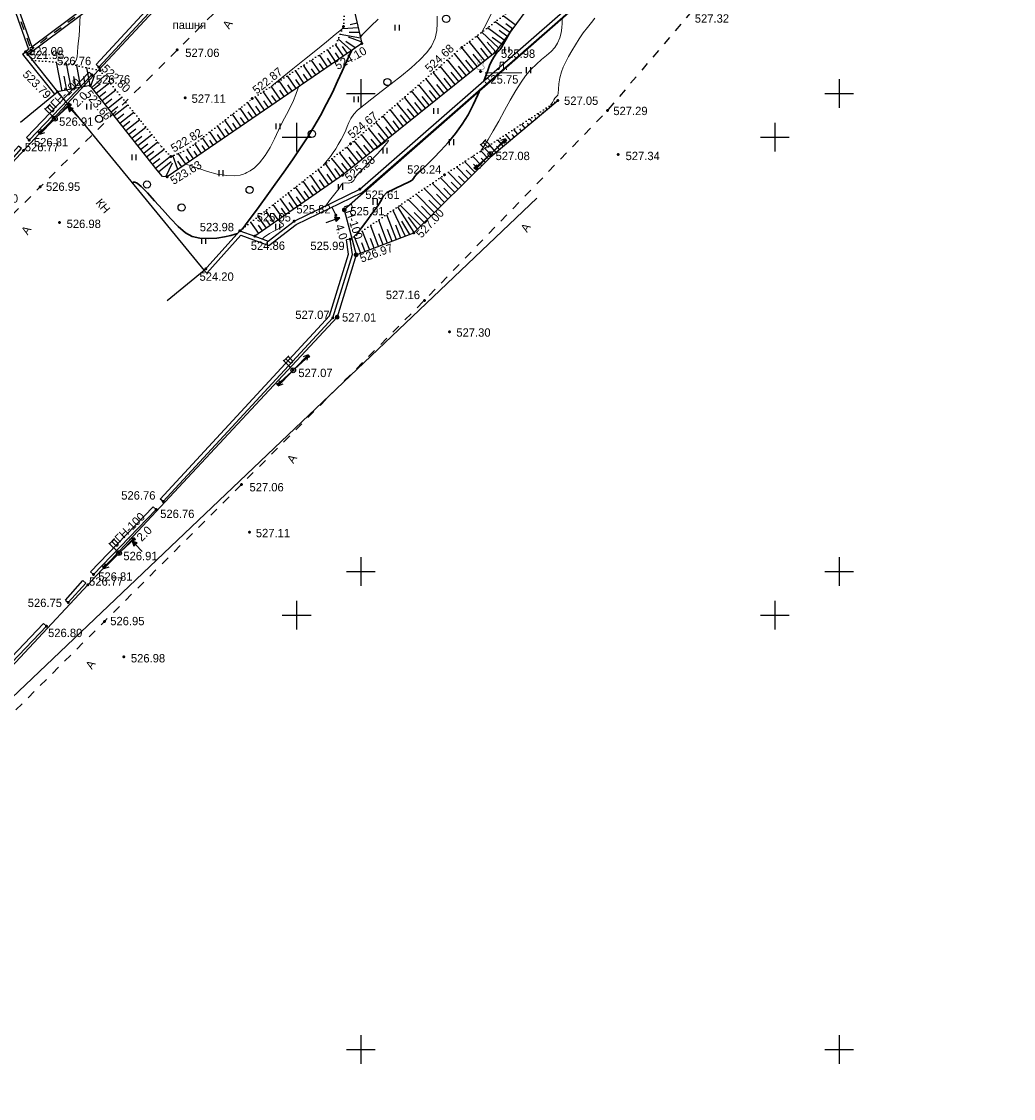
# Model space of a CAD drawing. Header units: millimetres. Extents: x 767170 to 66149698, y -983507 to 2493658.
# Tile 116 of 256: x 2038318 to 2142030, y -760279 to -647647. Entities that reach past the tile are written whole.
import ezdxf

# ---------------------------------------------------------------- set-up
doc = ezdxf.new("R2010")
doc.units = ezdxf.units.MM
for name, pattern in [('Д_ТРОТ_ТРУБА', [3, 1.5, -1.5]), ('ДОРОГИ_СТРОЯЩ', [9, 8, -1]), ('Контура низ откосов  Штриховая 0.1-0.5 - - - - - - -', [0.6, 0.1, -0.5])]:
    doc.linetypes.add(name, pattern=pattern)
for name, color, linetype in [('(001) Сетка', 92, 'Continuous'), ('(003) Пункты', 7, 'Continuous'), ('(004) Точки рельефа', 7, 'Continuous'), ('(004a) Точки рельефа (отк.)', 7, 'Continuous'), ('(007) Здания', 7, 'Continuous'), ('(011) Колодцы', 7, 'Continuous'), ('(013) Газ', 30, 'ИК_Газопровод -------г--------'), ('(022) Возд. Линии', 7, 'Continuous'), ('(025) Дорога', 7, 'Continuous'), ('(028) Гидротехн.', 7, 'Continuous'), ('(031) Горизонтали', 42, 'Continuous'), ('(035) Откосы', 7, 'Continuous'), ('(036) Растительность', 7, 'Continuous'), ('(038) Деревья', 7, 'Continuous'), ('(039) Земля', 7, 'Continuous'), ('(040) Ограда', 7, 'Continuous')]:
    doc.layers.add(name, color=color, linetype=linetype)
doc.layers.add('(032) Горизонтали утолщенные', color=32, linetype='Continuous', lineweight=30)
doc.styles.add('BM-431', font='txt')
doc.styles.add('D-431', font='txt')
doc.styles.add('P-131', font='txt')
doc.styles.get("Standard").update_dxf_attribs({"font": 'isocpeui.ttf'})
doc.linetypes.add('GAZ_VOZDUSH', pattern='A,1,-2,["~",Standard,S=3,R=0,X=-1.5,Y=-1.5],-1,10', length=14)
doc.linetypes.add('ИК_Газопровод -------г--------', pattern='A,9,-0.6,["Г",Standard,S=1.2,R=0,X=0,Y=-0.6],-1.2', length=10.8)
doc.linetypes.add('ОГРАДА_БЕТ', pattern='A,4,["|",Standard,S=0.8,R=0,X=0,Y=-0.8],4', length=8)

# ---------------------------------------------------------------- blocks, each defined once
blk = doc.blocks.new('d')
at = {"layer": '(038) Деревья'}
blk.add_ellipse((0, 0), major_axis=(0.265, 0.265), ratio=1, start_param=5.497787, end_param=11.780972, dxfattribs=at)
blk = doc.blocks.new('I04010')
for p, q in [((-0.412273, 0.007146), (-0.412273, 1.207146)), ((0.387727, 1.207146), (0.387727, 0.007146))]:
    blk.add_line(p, q)
blk = doc.blocks.new('Setka')
at = {"layer": '(001) Сетка'}
for p, q in [((0, 1.5), (0, -1.5)), ((-1.5, 0), (1.5, 0))]:
    blk.add_line(p, q, dxfattribs=at)
blk = doc.blocks.new('karagach-flat-39')
at = {"layer": '(038) Деревья', "const_width": 0.0375}
for points in [[(-0.21, 1.01, 0.181567), (-0.12, 1.16, 0.303004)], [(0, 1.31, 0.246034), (-0.12, 1.16, 0.489079)], [(0, 1.31, -0.246034), (0.12, 1.16, -0.489079)], [(0.21, 1.01, -0.181567), (0.12, 1.16, -0.303004)], [(-0.31, 0.56, 0.626949), (-0.22, 0.21, 0.702465)], [(-0.31, 0.56, 0.383603), (-0.26, 0.75, 0.352912)], [(-0.21, 1.01, 0.430853), (-0.26, 0.75, 0.548276)], [(0.21, 1.01, -0.430853), (0.26, 0.75, -0.548276)], [(0.31, 0.56, -0.626949), (0.22, 0.21, -0.702465)], [(0.31, 0.56, -0.383603), (0.26, 0.75, -0.352912)]]:
    blk.add_lwpolyline(points, format="xyb", dxfattribs=at)
for points in [[(0, 0.21), (-0.22, 0.21)], [(0, 0), (0, 0.21)], [(0, 0.21), (0.22, 0.21)], [(0, 0), (0.28, 0)]]:
    blk.add_lwpolyline(points, dxfattribs=at)
at = {"layer": '(038) Деревья'}
blk.add_lwpolyline([(0, 0), (0, 0.21)], dxfattribs=at)
blk = doc.blocks.new('s3-flat-12')
at = {"layer": '(022) Возд. Линии'}
h = blk.add_hatch(dxfattribs=at)
h.set_pattern_fill('ACET-2D-ANSI31', color=256, scale=0.01, angle=42.107, style=0)
h.set_pattern_definition([(87.10704536, (-32363.724473, -79693.817726), (-0.031709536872, 0.001602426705), [])])
edge = h.paths.add_edge_path()
edge.add_arc((1.41, 1.27), 0.1, 0, 360)
blk.add_lwpolyline([(0, 0), (1.48, 1.34)], dxfattribs=at)
blk.add_circle((1.41, 1.27), 0.1, dxfattribs=at)
blk = doc.blocks.new('s4-flat-12')
at = {"layer": '(022) Возд. Линии'}
h = blk.add_hatch(dxfattribs=at)
h.set_pattern_fill('ACET-2D-ANSI31', color=256, scale=0.01, angle=222.107, style=0)
h.set_pattern_definition([(267.10704536, (-32363.354527, -79693.48337), (0.031709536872, -0.001602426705), [])])
edge = h.paths.add_edge_path()
edge.add_arc((-1.41, -1.27), 0.1, 0, 360)
blk.add_lwpolyline([(0, 0), (-1.48, -1.34)], dxfattribs=at)
blk.add_circle((-1.41, -1.27), 0.1, dxfattribs=at)
blk = doc.blocks.new('prov-s-flat-9')
at = {"layer": '(022) Возд. Линии'}
for name, p in [('s3-flat-12', (0.18, 0.17)), ('s4-flat-12', (-0.19, -0.17))]:
    blk.add_blockref(name, p, dxfattribs=at)
blk = doc.blocks.new('S2-flat-9')
at = {"layer": '(022) Возд. Линии'}
for p, q in [((0, 0), (1.4, 1.43)), ((1.4, 1.43), (0.87, 1.25)), ((1.4, 1.43), (1.23, 0.9))]:
    blk.add_line(p, q, dxfattribs=at)
blk = doc.blocks.new('S1-flat-9')
at = {"layer": '(022) Возд. Линии'}
for p, q in [((0, 0), (-1.4, -1.43)), ((-1.4, -1.43), (-1.23, -0.9)), ((-1.4, -1.43), (-0.87, -1.25))]:
    blk.add_line(p, q, dxfattribs=at)
blk = doc.blocks.new('f-flat-8')
at = {"layer": '(022) Возд. Линии'}
for points in [[(-1, 0.98), (-0.47, 1.52)], [(-0.18, 0.18), (-1.07, 1.05)]]:
    blk.add_lwpolyline(points, dxfattribs=at)
blk.add_lwpolyline([(-0.12, 0.8), (-0.12, 0.8, 0.414214), (-0.13, 1.03), (-0.54, 1.44), (-0.77, 1.21), (-0.35, 0.8, 0.414214)], format="xyb", close=True, dxfattribs=at)
blk.add_circle((0, 0), 0.25, dxfattribs=at)
blk = doc.blocks.new('f-flat-7-flat-1')
at = {"layer": '(022) Возд. Линии'}
for points in [[(-1, 0.98), (-0.47, 1.52)], [(-0.18, 0.18), (-1.07, 1.05)]]:
    blk.add_lwpolyline(points, dxfattribs=at)
blk.add_lwpolyline([(-0.12, 0.8), (-0.12, 0.8, 0.414214), (-0.13, 1.03), (-0.54, 1.44), (-0.77, 1.21), (-0.35, 0.8, 0.414214)], format="xyb", close=True, dxfattribs=at)
blk.add_circle((0, 0), 0.25, dxfattribs=at)
blk = doc.blocks.new('S1-flat-8-flat-1')
at = {"layer": '(022) Возд. Линии'}
for p, q in [((0, 0), (-1.4, -1.43)), ((-1.4, -1.43), (-1.23, -0.9)), ((-1.4, -1.43), (-0.87, -1.25))]:
    blk.add_line(p, q, dxfattribs=at)
blk = doc.blocks.new('S2-flat-8-flat-1')
at = {"layer": '(022) Возд. Линии'}
for p, q in [((0, 0), (1.4, 1.43)), ((1.4, 1.43), (0.87, 1.25)), ((1.4, 1.43), (1.23, 0.9))]:
    blk.add_line(p, q, dxfattribs=at)
blk = doc.blocks.new('s3-flat-13-flat-1')
at = {"layer": '(022) Возд. Линии'}
h = blk.add_hatch(dxfattribs=at)
h.set_pattern_fill('ACET-2D-ACET-2D-ANSI31', color=256, scale=0.01, angle=42.107, style=0)
h.set_pattern_definition([(87.10704536, (-32343.111473, -79671.210726), (-0.031709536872, 0.001602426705), [])])
edge = h.paths.add_edge_path()
edge.add_arc((1.41, 1.27), 0.1, 0, 360)
blk.add_lwpolyline([(0, 0), (1.48, 1.34)], dxfattribs=at)
blk.add_circle((1.41, 1.27), 0.1, dxfattribs=at)
blk = doc.blocks.new('s4-flat-13-flat-1')
at = {"layer": '(022) Возд. Линии'}
h = blk.add_hatch(dxfattribs=at)
h.set_pattern_fill('ACET-2D-ACET-2D-ANSI31', color=256, scale=0.01, angle=222.107, style=0)
h.set_pattern_definition([(267.10704536, (-32342.741527, -79670.87637), (0.031709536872, -0.001602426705), [])])
edge = h.paths.add_edge_path()
edge.add_arc((-1.41, -1.27), 0.1, 0, 360)
blk.add_lwpolyline([(0, 0), (-1.48, -1.34)], dxfattribs=at)
blk.add_circle((-1.41, -1.27), 0.1, dxfattribs=at)
blk = doc.blocks.new('prov-s-flat-10-flat-1')
at = {"layer": '(022) Возд. Линии'}
for name, p in [('s3-flat-13-flat-1', (0.18, 0.17)), ('s4-flat-13-flat-1', (-0.19, -0.17))]:
    blk.add_blockref(name, p, dxfattribs=at)
blk = doc.blocks.new('s3-flat-15')
at = {"layer": '(022) Возд. Линии'}
h = blk.add_hatch(dxfattribs=at)
h.set_pattern_fill('ACET-2D-ANSI31', color=256, scale=0.01, angle=42.107, style=0)
h.set_pattern_definition([(87.10704536, (-32324.896473, -79652.092726), (-0.031709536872, 0.001602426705), [])])
edge = h.paths.add_edge_path()
edge.add_arc((1.41, 1.27), 0.1, 0, 360)
blk.add_lwpolyline([(0, 0), (1.48, 1.34)], dxfattribs=at)
blk.add_circle((1.41, 1.27), 0.1, dxfattribs=at)
blk = doc.blocks.new('s4-flat-15')
at = {"layer": '(022) Возд. Линии'}
h = blk.add_hatch(dxfattribs=at)
h.set_pattern_fill('ACET-2D-ANSI31', color=256, scale=0.01, angle=222.107, style=0)
h.set_pattern_definition([(267.10704536, (-32324.526527, -79651.75837), (0.031709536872, -0.001602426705), [])])
edge = h.paths.add_edge_path()
edge.add_arc((-1.41, -1.27), 0.1, 0, 360)
blk.add_lwpolyline([(0, 0), (-1.48, -1.34)], dxfattribs=at)
blk.add_circle((-1.41, -1.27), 0.1, dxfattribs=at)
blk = doc.blocks.new('prov-s-flat-11')
at = {"layer": '(022) Возд. Линии'}
for name, p in [('s3-flat-15', (0.18, 0.17)), ('s4-flat-15', (-0.19, -0.17))]:
    blk.add_blockref(name, p, dxfattribs=at)
blk = doc.blocks.new('S2-flat-10')
at = {"layer": '(022) Возд. Линии'}
for p, q in [((0, 0), (1.4, 1.43)), ((1.4, 1.43), (0.87, 1.25)), ((1.4, 1.43), (1.23, 0.9))]:
    blk.add_line(p, q, dxfattribs=at)
blk = doc.blocks.new('S1-flat-10')
at = {"layer": '(022) Возд. Линии'}
for p, q in [((0, 0), (-1.4, -1.43)), ((-1.4, -1.43), (-1.23, -0.9)), ((-1.4, -1.43), (-0.87, -1.25))]:
    blk.add_line(p, q, dxfattribs=at)
blk = doc.blocks.new('f-flat-9')
at = {"layer": '(022) Возд. Линии'}
for points in [[(-1, 0.98), (-0.47, 1.52)], [(-0.18, 0.18), (-1.07, 1.05)]]:
    blk.add_lwpolyline(points, dxfattribs=at)
blk.add_lwpolyline([(-0.12, 0.8), (-0.12, 0.8, 0.414214), (-0.13, 1.03), (-0.54, 1.44), (-0.77, 1.21), (-0.35, 0.8, 0.414214)], format="xyb", close=True, dxfattribs=at)
blk.add_circle((0, 0), 0.25, dxfattribs=at)
blk = doc.blocks.new('wef-flat-5')
at = {"layer": '(025) Дорога', "linetype": 'Д_ТРОТ_ТРУБА'}
blk.add_hatch(color=0, dxfattribs=at).paths.add_polyline_path([(-490372, 2189558.48), (-490371.84, 2189558.01), (-490371.45, 2189558.4)])
at = {"layer": '(022) Возд. Линии', "color": 0}
for points in [[(-490371.45, 2189558.4), (-490372, 2189558.48)], [(-490372.87, 2189557.92), (-490371.92, 2189558.24)]]:
    blk.add_lwpolyline(points, dxfattribs=at)
at = {"layer": '(025) Дорога', "color": 0, "linetype": 'Д_ТРОТ_ТРУБА'}
blk.add_lwpolyline([(-490372, 2189558.48), (-490371.84, 2189558.01)], dxfattribs=at)
blk.add_lwpolyline([(-490372, 2189558.48), (-490371.84, 2189558.01), (-490371.45, 2189558.4), (-490372, 2189558.48)], close=True, dxfattribs=at)
blk = doc.blocks.new('wef-flat-6')
at = {"layer": '(025) Дорога', "linetype": 'Д_ТРОТ_ТРУБА'}
blk.add_hatch(color=0, dxfattribs=at).paths.add_polyline_path([(-1754815.99, -1398303.21), (-1754815.63, -1398302.86), (-1754816.16, -1398302.68)])
at = {"layer": '(022) Возд. Линии', "color": 0}
for points in [[(-1754816.16, -1398302.68), (-1754815.99, -1398303.21)], [(-1754815.11, -1398303.75), (-1754815.81, -1398303.04)]]:
    blk.add_lwpolyline(points, dxfattribs=at)
at = {"layer": '(025) Дорога', "color": 0, "linetype": 'Д_ТРОТ_ТРУБА'}
blk.add_lwpolyline([(-1754815.99, -1398303.21), (-1754815.63, -1398302.86), (-1754816.16, -1398302.68), (-1754815.99, -1398303.21)], close=True, dxfattribs=at)
blk.add_lwpolyline([(-1754815.99, -1398303.21), (-1754815.63, -1398302.86)], dxfattribs=at)
blk = doc.blocks.new('A$C05d28b1e')
at = {"layer": '(013) Газ', "linetype": 'ByBlock'}
h = blk.add_hatch(color=0, dxfattribs=at)
edge = h.paths.add_edge_path()
edge.add_arc((32593, -24350), 250, 0, 360)
h = blk.add_hatch(color=0, dxfattribs=at)
edge = h.paths.add_edge_path()
edge.add_arc((33828, -29046), 250, 0, 360)
h = blk.add_hatch(color=0, dxfattribs=at)
edge = h.paths.add_edge_path()
edge.add_arc((31852, -35564), 250, 0, 360)
at = {"layer": '(004) Точки рельефа', "color": 7, "linetype": 'ByBlock', "lineweight": -2}
for p in [(32500, -5170), (-747, -7817), (34414, -6941), (44874, -7353), (48358, -7873), (7060, -9755), (46846, -9869), (2606, -12012), (6041, -11346), (22972, -12715), (54916, -12897), (60109, -13961), (33259, -17439), (14467, -18764), (47875, -18518), (61247, -18569), (14060, -20907), (32403, -20704), (43078, -20666), (34236, -22176), (32593, -24350), (27363, -25536), (21677, -26536), (39851, -26739), (33213, -27422), (33828, -29046), (18105, -30503), (40976, -33812), (31852, -35564), (43609, -37106), (27262, -41125), (21855, -53057), (13656, -54857), (12914, -55667), (22677, -58069), (9047, -60243), (6362, -62481), (3742, -65418), (7525, -67385), (1445, -67884), (9544, -71105)]:
    blk.add_point(p, dxfattribs=at)
at = {"layer": '(004a) Точки рельефа (отк.)', "color": 7, "linetype": 'ByBlock', "lineweight": -2}
for p in [(-505, -8109), (31725, -24913), (23239, -27111), (31392, -35637), (5788, -63569)]:
    blk.add_point(p, dxfattribs=at)
at = {"layer": '(007) Здания', "ltscale": 600}
for points in [[(-1260, -15183), (2606, -12012)], [(2606, -12012), (17930, -30698), (14064, -33868)]]:
    blk.add_lwpolyline(points, dxfattribs=at)
at = {"layer": '(013) Газ', "linetype": 'GAZ_VOZDUSH', "ltscale": 600, "flags": 128}
blk.add_lwpolyline([(139039, 153682), (138885, 152734), (135454, 145357), (130316, 142546), (115842, 109039), (104824, 79051), (99727, 68744), (82201, 34139), (52809, 3628), (56082, -3749), (32593, -24350), (33828, -29046), (31852, -35564), (-6995, -77251), (-10648, -79274), (-22017, -90450), (-29954, -94459), (-74554, -132816), (-76953, -135094)], dxfattribs=at)
at = {"layer": '(022) Возд. Линии', "color": 0, "ltscale": 600, "flags": 128}
blk.add_lwpolyline([(47328, -10002), (51177, -9987)], dxfattribs=at)
at = {"layer": '(025) Дорога', "linetype": 'Д_ТРОТ_ТРУБА', "ltscale": 600, "flags": 128}
blk.add_lwpolyline([(150815, 142076), (135921, 113311), (125552, 93370), (117383, 77821), (104208, 56333), (99627, 49152), (88708, 25275), (72217, 300), (60109, -13961), (40976, -33812), (21855, -53057), (7525, -67385), (-21145, -96032), (-41237, -115998), (-56020, -131074), (-73097, -148290), (-76079, -151266)], dxfattribs=at)
at = {"layer": '(028) Гидротехн.', "color": 3, "linetype": 'Д_ТРОТ_ТРУБА', "ltscale": 600, "flags": 128}
for points in [[(-625, -7949), (13739, 2788)], [(-2940, 466), (-2421, -1206), (-215, -7467)]]:
    blk.add_lwpolyline(points, dxfattribs=at)
at = {"layer": '(028) Гидротехн.', "ltscale": 600}
for points in [[(-505, -8109), (13859, 2628)], [(-68, -7283), (13619, 2948)], [(-3131, 407), (-2611, -1269), (-404, -7534)], [(-2785, 641), (-2231, -1143), (-68, -7283)], [(-744, -7789), (-404, -7534)]]:
    blk.add_lwpolyline(points, dxfattribs=at)
at = {"layer": '(031) Горизонтали', "color": 42, "linetype": 'Continuous', "lineweight": 0, "ltscale": 600}
for points in [[(30376, -19703), (30799, -19192), (31141, -18754), (31432, -18352), (31699, -17948), (31973, -17507), (32282, -16990), (32558, -16471), (32747, -16023), (32898, -15617), (33058, -15219), (33276, -14798), (33602, -14322), (33989, -13930), (34634, -13389), (35476, -12729), (36454, -11979), (37506, -11168), (38569, -10326), (39584, -9482), (40488, -8664), (41220, -7904), (41718, -7229), (42100, -6379), (42270, -5591), (42311, -4837), (42306, -4091)], [(54171, -13386), (54365, -13108), (54493, -12854), (54604, -12658), (54719, -12545), (54823, -12464), (54915, -12343), (54954, -12124), (54986, -11712), (55038, -11167), (55132, -10550), (55295, -9925), (55496, -9406), (55751, -8862), (56052, -8295), (56392, -7707), (56762, -7098), (57155, -6469), (57579, -5844), (58023, -5260), (58444, -4736), (58801, -4291)], [(46976, -5748), (47219, -5298), (47626, -4495), (48156, -3432), (48764, -2201), (49409, -895), (50049, 393), (50639, 1571), (51139, 2546), (51505, 3224), (51694, 3513), (51822, 3556)], [(4183, -9155), (4211, -9135), (4291, -9067), (4422, -8923), (4560, -8689), (4660, -8341), (4706, -7848), (4734, -7289), (4820, -6660), (4883, -6147), (4914, -5467), (4939, -4664), (4975, -4013)], [(46863, -18182), (47204, -17713), (47648, -16992), (48168, -16085), (48741, -15054), (49343, -13966), (49950, -12883), (50535, -11872), (51076, -10995), (51548, -10317), (52110, -9661), (52677, -9107), (53231, -8627), (53750, -8194), (54214, -7780), (54605, -7360), (54900, -6906), (55132, -6352), (55276, -5816), (55351, -5303), (55378, -4821), (55374, -4376), (55370, -4237)], [(25063, -11348), (25146, -11279), (26088, -10514), (27211, -9608), (28423, -8634), (29630, -7662), (30740, -6763), (31659, -6010), (32295, -5471), (32430, -5341)], [(16020, -19562), (16591, -19739), (17383, -20021), (18299, -20329), (19292, -20599), (20313, -20765), (21116, -20779), (21694, -20699), (22062, -20595), (22240, -20526), (22413, -20447), (22742, -20265), (23197, -19939), (23739, -19417), (24330, -18655), (24844, -17806), (25303, -16913), (25728, -16015), (26142, -15153), (26567, -14366), (26987, -13584), (27286, -12899), (27517, -12276), (27735, -11683), (27834, -11456)], [(30673, -23918), (31061, -23382), (31594, -22675), (32016, -22129), (32215, -21870), (32317, -21684), (32447, -21547), (32673, -21531), (33007, -21551), (33354, -21468), (33585, -21261), (33727, -21004), (33923, -20699), (34196, -20405), (34714, -19870), (35369, -19196), (36054, -18481), (36659, -17827), (37015, -17415), (37170, -17204), (37208, -17123), (37204, -17102), (37176, -17089), (37074, -17118), (36834, -17269), (36426, -17582), (35935, -17961), (35668, -18078)], [(24020, -27398), (24226, -27201), (24764, -26828), (25302, -26524), (25772, -26284), (26056, -26132), (26192, -26039), (26238, -25986), (26246, -25963), (26244, -25918), (26200, -25837), (26068, -25727), (25855, -25584), (25721, -25376)]]:
    blk.add_lwpolyline(points, dxfattribs=at)
at = {"layer": '(032) Горизонтали утолщенные', "color": 32, "linetype": 'Continuous', "lineweight": 30, "ltscale": 600}
for points in [[(34259, -6267), (34414, -6090), (34803, -5701), (35388, -5127), (36130, -4399)], [(47172, -10871), (47321, -10494), (47593, -9772), (47791, -9241), (47916, -8943), (48083, -8634), (48233, -8370), (48369, -8150), (48492, -7976), (48632, -7824), (48759, -7715), (48898, -7563), (49034, -7348), (49246, -6977), (49520, -6495), (49843, -5945), (50200, -5373)], [(21706, -26547), (21753, -26508), (21800, -26469), (21865, -26408), (21947, -26324), (22083, -26145), (22444, -25663), (22993, -24926), (23689, -23983), (24494, -22883), (25369, -21673), (26274, -20402), (27172, -19119), (28022, -17872), (28786, -16708), (29424, -15678), (30100, -14489), (30745, -13267), (31349, -12055), (31901, -10896), (32391, -9833), (32808, -8908), (33144, -8164), (33384, -7648)], [(33755, -27051), (33971, -26784), (34408, -26219), (34970, -25475), (35562, -24673), (36088, -23931), (36398, -23460), (36648, -22935), (36648, -22935), (36648, -22935), (36648, -22935), (36648, -22935), (36648, -22935), (36648, -22935), (36648, -22935), (36648, -22935), (36648, -22935), (36648, -22935), (37034, -22529), (37910, -22116), (38735, -21727), (39370, -21418), (39679, -21246), (39848, -21065), (39955, -20889), (40100, -20677), (40294, -20487), (40694, -20115), (41255, -19586), (41934, -18922), (42684, -18147), (43461, -17286), (44220, -16362), (44916, -15399), (45533, -14393), (46083, -13355), (46565, -12330), (46835, -11696)], [(10477, -21609), (10489, -21501), (10524, -21459), (10574, -21433), (10698, -21432), (10942, -21547), (11363, -21888), (12014, -22551), (12767, -23392), (13583, -24321), (14422, -25249), (15243, -26084), (16009, -26738), (16679, -27120), (17508, -27312), (18390, -27357), (19261, -27298), (20061, -27175), (20728, -27028), (21200, -26899), (21415, -26827)]]:
    blk.add_lwpolyline(points, dxfattribs=at)
blk.add_lwpolyline([(-505, -8109), (-505, -8109)], close=True, dxfattribs=at)
at = {"layer": '(035) Откосы', "ltscale": 600}
for p, q in [((50478, -4995), (49197, -4052)), ((34038, -5305), (32394, -5428)), ((33926, -4818), (33214, -4982)), ((49301, -6593), (47554, -5306)), ((49890, -5794), (48376, -4679)), ((49595, -6194), (48780, -5593)), ((50184, -5395), (49485, -4880)), ((33325, -7688), (31967, -6467)), ((34288, -6394), (32162, -5992)), ((33737, -7405), (32767, -6739)), ((34374, -6766), (33037, -6286)), ((34150, -5792), (33098, -5798)), ((47277, -8743), (45670, -6745)), ((48050, -8121), (46459, -6142)), ((48712, -7392), (46967, -5755)), ((49007, -6993), (48075, -6306)), ((31677, -8819), (30826, -7580)), ((32501, -8254), (31663, -7033)), ((32913, -7971), (32424, -7258)), ((46503, -9364), (44881, -7347)), ((47663, -8432), (46864, -7438)), ((48418, -7792), (47526, -6806)), ((3097, -11917), (2509, -8887)), ((30028, -9950), (29153, -8674)), ((30853, -9385), (29990, -8127)), ((31265, -9102), (30836, -8478)), ((32089, -8536), (31667, -7921)), ((44957, -10608), (43381, -8649)), ((45730, -9986), (44131, -7998)), ((46117, -9675), (45311, -8674)), ((46890, -9054), (46083, -8050)), ((4078, -11727), (3554, -9024)), ((5059, -11536), (4615, -9245)), ((6041, -11346), (5676, -9466)), ((28380, -11081), (27479, -9768)), ((29204, -10516), (28316, -9221)), ((29616, -10233), (29175, -9590)), ((30441, -9667), (30006, -9034)), ((43410, -11852), (41881, -9952)), ((44183, -11230), (42631, -9300)), ((44570, -10919), (43788, -9947)), ((45343, -10297), (44550, -9311)), ((3587, -11822), (3307, -10374)), ((4569, -11631), (4327, -10383)), ((5550, -11441), (5348, -10399)), ((6351, -11738), (7056, -11180)), ((6661, -12130), (8074, -11012)), ((26731, -12212), (25805, -10863)), ((27556, -11647), (26642, -10315)), ((27144, -11930), (26684, -11259)), ((27968, -11364), (27514, -10703)), ((28792, -10799), (28345, -10147)), ((41863, -13096), (40382, -11254)), ((42637, -12474), (41132, -10603)), ((43023, -12163), (42265, -11220)), ((43797, -11541), (43027, -10584)), ((6971, -12522), (7679, -11961)), ((7281, -12914), (8702, -11790)), ((25083, -13343), (24132, -11957)), ((25907, -12778), (24968, -11410)), ((25495, -13061), (25023, -12372)), ((26319, -12495), (25853, -11816)), ((41090, -13718), (39632, -11905)), ((42250, -12785), (41503, -11857)), ((7591, -13306), (8303, -12742)), ((7901, -13698), (9330, -12568)), ((8521, -14482), (9957, -13346)), ((23435, -14475), (22488, -13094)), ((24259, -13909), (23295, -12504)), ((23847, -14192), (23364, -13489)), ((24671, -13626), (24192, -12928)), ((39543, -14962), (38132, -13207)), ((40317, -14340), (38882, -12556)), ((40703, -14029), (39980, -13130)), ((41477, -13407), (40742, -12493)), ((54115, -13494), (54154, -13540)), ((54496, -13173), (54535, -13218)), ((8211, -14090), (8927, -13523)), ((8832, -14874), (9551, -14304)), ((9142, -15265), (10585, -14124)), ((21786, -15606), (20911, -14330)), ((22610, -15040), (21699, -13712)), ((23022, -14757), (22558, -14080)), ((37997, -16206), (36633, -14510)), ((38770, -15584), (37382, -13858)), ((39157, -15273), (38457, -14403)), ((39930, -14651), (39219, -13766)), ((52817, -14275), (53011, -14504)), ((53314, -14091), (53392, -14183)), ((53656, -13724), (53773, -13861)), ((9452, -15657), (10175, -15085)), ((9762, -16049), (11213, -14902)), ((10382, -16833), (11840, -15680)), ((20138, -16737), (19334, -15565)), ((20962, -16171), (20122, -14948)), ((21374, -15888), (20945, -15264)), ((22198, -15323), (21752, -14672)), ((37223, -16828), (35883, -15161)), ((37610, -16517), (36934, -15676)), ((38383, -15895), (37695, -15039)), ((51137, -15377), (51486, -15790)), ((51712, -15285), (51867, -15469)), ((51977, -14826), (52249, -15147)), ((52513, -14688), (52630, -14826)), ((10072, -16441), (10799, -15866)), ((10692, -17225), (11423, -16647)), ((11002, -17617), (12468, -16458)), ((18489, -17868), (17757, -16801)), ((19313, -17302), (18545, -16183)), ((19726, -17020), (19333, -16447)), ((20550, -16454), (20139, -15855)), ((35676, -18071), (34383, -16463)), ((36450, -17450), (35133, -15812)), ((36836, -17139), (36172, -16312)), ((49458, -16479), (49962, -17076)), ((50111, -16479), (50343, -16755)), ((50298, -15928), (50724, -16433)), ((50911, -15882), (51105, -16112)), ((11312, -18009), (12047, -17428)), ((11622, -18401), (13096, -17236)), ((12243, -19185), (13747, -17995)), ((17665, -18433), (16969, -17418)), ((18077, -18151), (17720, -17630)), ((18901, -17585), (18526, -17039)), ((34130, -19315), (32868, -17746)), ((34903, -18693), (33633, -17114)), ((35290, -18382), (34649, -17586)), ((36063, -17761), (35410, -16949)), ((47779, -17581), (48438, -18362)), ((48509, -17673), (48819, -18041)), ((48618, -17030), (49200, -17719)), ((49310, -17076), (49581, -17398)), ((11932, -18793), (12671, -18209)), ((12553, -19577), (13321, -18969)), ((12863, -19969), (14433, -18727)), ((15192, -20130), (14674, -18674)), ((16016, -19565), (15239, -18431)), ((16429, -19282), (16067, -18755)), ((16841, -18999), (16174, -18027)), ((17253, -18716), (16914, -18222)), ((32583, -20559), (31307, -18972)), ((33356, -19937), (32087, -18359)), ((33743, -19626), (33110, -18840)), ((34516, -19004), (33887, -18222)), ((46015, -18739), (46990, -19733)), ((46865, -18181), (47702, -19034)), ((46893, -18922), (47346, -19384)), ((47674, -18294), (48058, -18685)), ((13177, -20358), (14494, -19271)), ((13934, -20897), (14648, -19442)), ((15604, -19847), (15188, -19240)), ((30966, -21709), (29852, -20115)), ((31779, -21140), (30633, -19501)), ((32186, -20856), (31605, -20025)), ((32970, -20248), (32333, -19457)), ((44315, -19854), (45567, -21130)), ((45165, -19296), (46279, -20431)), ((45332, -20178), (45923, -20780)), ((46112, -19550), (46635, -20082)), ((29339, -22846), (28288, -21343)), ((30152, -22278), (29070, -20729)), ((30559, -21993), (30010, -21208)), ((31372, -21425), (30807, -20616)), ((42623, -20977), (44144, -22526)), ((43466, -20412), (44855, -21828)), ((44551, -20806), (45211, -21479)), ((28526, -23415), (27507, -21957)), ((28932, -23131), (28415, -22390)), ((29746, -22562), (29212, -21799)), ((40952, -22122), (42720, -23923)), ((41788, -21549), (43432, -23225)), ((42997, -22069), (43788, -22876)), ((43770, -21434), (44500, -22177)), ((26899, -24552), (25943, -23185)), ((27712, -23983), (26725, -22571)), ((27306, -24268), (26820, -23573)), ((28119, -23699), (27617, -22982)), ((39281, -23266), (41297, -25320)), ((40117, -22694), (42009, -24622)), ((41450, -23340), (42364, -24272)), ((42223, -22705), (43076, -23574)), ((25272, -25689), (24380, -24413)), ((26086, -25121), (25162, -23799)), ((25679, -25405), (25225, -24756)), ((26492, -24836), (26022, -24164)), ((37674, -24367), (38949, -27084)), ((38145, -24044), (39874, -26717)), ((38446, -23838), (40585, -26018)), ((39902, -24611), (40941, -25669)), ((40676, -23975), (41653, -24971)), ((23646, -26827), (22817, -25641)), ((24459, -26258), (23598, -25027)), ((24866, -25974), (24427, -25347)), ((36168, -25398), (37087, -27798)), ((37014, -24819), (38018, -27441)), ((37960, -25896), (38484, -27263)), ((38588, -25542), (39415, -26906)), ((39259, -25118), (40229, -26368)), ((24052, -26542), (23630, -25938)), ((34476, -26557), (35225, -28511)), ((35322, -25978), (36156, -28154)), ((36183, -26832), (36621, -27976)), ((37072, -26364), (37553, -27619)), ((33630, -27136), (34294, -28868)), ((34406, -27768), (34759, -28689)), ((35295, -27300), (35690, -28333))]:
    blk.add_line(p, q, dxfattribs=at)
at = {"layer": '(035) Откосы', "linetype": 'Контура низ откосов  Штриховая 0.1-0.5 - - - - - - -', "ltscale": 600}
for points in [[(-36, -8697), (3116, -8932), (7060, -9755), (13475, -17705), (14467, -18764), (16214, -18009), (22972, -12715), (31760, -6970), (32500, -5170), (32919, -434)], [(21677, -26536), (33259, -17439), (44874, -7353), (53716, -601)], [(54916, -12897), (43078, -20666), (33213, -27422)]]:
    blk.add_lwpolyline(points, dxfattribs=at)
at = {"layer": '(035) Откосы', "ltscale": 600}
for points in [[(32919, -434), (34414, -6941), (14060, -20907), (13598, -20869), (13026, -20176), (6041, -11346), (2606, -12012)], [(53716, -601), (48358, -7873), (32403, -20704), (23239, -27111)], [(6102, -11423), (6477, -10306)], [(6190, -11534), (7509, -10311)], [(33828, -29046), (39851, -26739), (48074, -18669), (54916, -12897)]]:
    blk.add_lwpolyline(points, dxfattribs=at)
at = {"layer": '(040) Ограда', "linetype": 'ОГРАДА_БЕТ', "ltscale": 600, "flags": 128}
for points in [[(17930, -30698), (21677, -26536), (23239, -27111), (24647, -27629), (27363, -25536), (34236, -22176), (54893, -4123), (55646, -3465), (55109, 338), (55109, 338), (51535, 3837), (52095, 4409)], [(-747, -7817), (-505, -8109), (2606, -12012)], [(13362, -54586), (31037, -35432), (33051, -28987), (32818, -27483)], [(6074, -62204), (12626, -55390)], [(-23513, -90527), (-22899, -89942), (-11091, -78579), (-7580, -76723), (1156, -67607)]]:
    blk.add_lwpolyline(points, dxfattribs=at)
at = {"layer": '(040) Ограда', "ltscale": 600, "flags": 128}
for points in [[(18227, -30965), (21793, -27005), (23101, -27486), (24716, -28081), (27575, -25878), (34459, -22512), (55156, -4424), (56072, -3624), (55486, 528), (52101, 3843)], [(-1055, -8072), (-747, -7817)], [(-1055, -8072), (-815, -8361), (2293, -12261)], [(18227, -30965), (17930, -30698)], [(-23270, -90848), (-22622, -90231), (-10854, -78906), (-7336, -77046), (1445, -67884)]]:
    blk.add_lwpolyline(points, dxfattribs=at)
at = {"layer": '(040) Ограда', "ltscale": 600}
for points in [[(31306, -24053), (31725, -24913)], [(13656, -54857), (31392, -35637), (33461, -29018), (33213, -27422)], [(33213, -27422), (32818, -27483)], [(13656, -54857), (13362, -54586)], [(6362, -62481), (12914, -55667)], [(12626, -55390), (12914, -55667)], [(6074, -62204), (6362, -62481)], [(3444, -65152), (5269, -63106)], [(3742, -65418), (5567, -63372)], [(5567, -63372), (5269, -63106)], [(3444, -65152), (3742, -65418)], [(1156, -67607), (1445, -67884)]]:
    blk.add_lwpolyline(points, dxfattribs=at)
at = {"layer": '(001) Сетка', "xscale": 1000, "yscale": 1000, "zscale": 1000}
for p in [(34335, -12169), (84335, -12169), (34335, -62169), (84335, -62169), (34335, -112169), (84335, -112169)]:
    blk.add_blockref('Setka', p, dxfattribs=at)
at = {"layer": '(022) Возд. Линии', "xscale": 1000, "yscale": 1000, "zscale": 1000}
for name, p in [('karagach-flat-39', (46846, -9869)), ('prov-s-flat-9', (47875, -18518)), ('f-flat-8', (47875, -18518)), ('S2-flat-9', (48048, -18342)), ('S1-flat-9', (47699, -18698)), ('wef-flat-5', (490403581, -2189583574)), ('prov-s-flat-10-flat-1', (27262, -41125)), ('f-flat-7-flat-1', (27262, -41125)), ('S2-flat-8-flat-1', (27435, -40949)), ('S1-flat-8-flat-1', (27086, -41305)), ('prov-s-flat-11', (9047, -60243)), ('f-flat-9', (9047, -60243)), ('S2-flat-10', (9220, -60067)), ('wef-flat-6', (1754826587, 1398243683)), ('S1-flat-10', (8871, -60423))]:
    blk.add_blockref(name, p, dxfattribs=at)
at = {"layer": '(036) Растительность', "linetype": 'Continuous', "xscale": 500, "yscale": 500, "zscale": 500}
for p in [(38126, -5585), (49593, -7902), (51870, -10038), (5899, -13852), (33851, -13092), (42169, -14322), (25664, -15903), (36862, -18449), (43806, -17565), (10609, -19142), (19713, -20814), (32213, -22252), (35830, -23815), (25643, -26419), (17899, -27917)]:
    blk.add_blockref('I04010', p, dxfattribs=at)
at = {"layer": '(038) Деревья', "linetype": 'Continuous', "xscale": 1000, "yscale": 1000, "zscale": 1000}
for p in [(43246, -4365), (37105, -10978), (6956, -14830), (29209, -16395), (11968, -21691), (22696, -22260), (15590, -24097)]:
    blk.add_blockref('d', p, dxfattribs=at)
at = {"layer": '(003) Пункты', "style": 'D-431'}
blk.add_text('527.32', height=875, dxfattribs=at).set_placement((69245, -4767))
at = {"layer": '(004) Точки рельефа', "linetype": 'ByBlock', "char_height": 875, "attachment_point": 4, "style": 'D-431'}
for s, insert in [('521.95', (-264, -8137)), ('525.98', (48975, -8016)), ('525.75', (47223, -10706)), ('527.05', (55576, -12937)), ('527.29', (60725, -14002)), ('527.08', (48416, -18709)), ('527.34', (62010, -18710)), ('526.24', (39168, -20126)), ('525.61', (34799, -22766)), ('525.05', (23437, -25128)), ('523.98', (17488, -26154)), ('525.99', (29051, -28117)), ('524.20', (17458, -31329)), ('527.16', (36938, -33249)), ('527.01', (32360, -35600)), ('527.30', (44313, -37179)), ('527.07', (27794, -41403)), ('527.06', (22685, -53358)), ('526.76', (9273, -54215)), ('526.76', (13347, -56143)), ('527.11', (23349, -58152)), ('526.91', (9498, -60554)), ('526.81', (6867, -62702)), ('526.75', (-498, -65451)), ('526.95', (8126, -67358)), ('526.80', (1626, -68595)), ('526.98', (10286, -71246))]:
    blk.add_mtext(s, dxfattribs=dict(at, insert=insert))
for s, insert, rotation in [('524.10', (31699, -9355), 29.37427), ('524.68', (41241, -9708), 43.2506), ('523.79', (-797, -9951), 314.38004), ('522.80', (7445, -9359), 315.89483), ('522.87', (23166, -11959), 38.74865), ('523.66', (5732, -12007), 309.50323), ('524.67', (33138, -16619), 39.51556), ('522.82', (14568, -17992), 30.97772), ('523.63', (14517, -21380), 31.59543), ('525.38', (32809, -21105), 37.55402), ('527.00', (40343, -27065), 46.91703), ('526.97', (34260, -29467), 19.66057)]:
    blk.add_mtext(s, dxfattribs=dict(at, insert=insert, rotation=rotation))
at = {"layer": '(004a) Точки рельефа (отк.)', "linetype": 'ByBlock', "char_height": 875, "attachment_point": 4, "style": 'D-431'}
for s, insert in [('522.00', (-380, -7759)), ('525.82', (27591, -24287)), ('525.91', (33221, -24490)), ('524.86', (22820, -28096)), ('527.07', (27477, -35325)), ('526.77', (5913, -63219))]:
    blk.add_mtext(s, dxfattribs=dict(at, insert=insert))
at = {"layer": '(007) Здания', "style": 'P-131'}
blk.add_text('КН', height=880, rotation=310.46154, dxfattribs=at).set_placement((6532, -23636))
at = {"layer": '(011) Колодцы', "style": 'BM-431'}
blk.add_text('Л.', height=875, dxfattribs=at).set_placement((48635, -9721))
at = {"layer": '(013) Газ', "color": 0, "linetype": 'Continuous', "style": 'BM-431'}
for s, rotation, p in [('ГН-100', 288.58331, (32517, -23894)), ('4.0', 288.58331, (31623, -26017)), ('ГН-100', 44.50884, (9109, -59212)), ('2.0', 44.50884, (11409, -59089))]:
    blk.add_text(s, height=875, rotation=rotation, dxfattribs=at).set_placement(p)
at = {"layer": '(025) Дорога', "linetype": 'ДОРОГИ_СТРОЯЩ', "style": 'BM-431'}
for p in [(51704, -26761), (27275, -50937), (6214, -72465)]:
    blk.add_text('A', height=875, rotation=57.47377, dxfattribs=at).set_placement(p)
at = {"layer": '(039) Земля', "color": 0, "linetype": 'ByBlock', "style": 'BM-431'}
blk.add_text('пашня', height=875, dxfattribs=at).set_placement((14654, -5435))

msp = doc.modelspace()

# ---------------------------------------------------------------- block references
at = {"color": 5, "lineweight": 50}
msp.add_blockref('A$C05d28b1e', (2032748.06, -597565.05), dxfattribs=at)

# ---------------------------------------------------------------- next in the draw order: block references
msp.add_blockref('A$C05d28b1e', (2039466.73, -642998.3), dxfattribs=at)

# ---------------------------------------------------------------- next in the draw order: linework, layer by layer
msp.add_lwpolyline([(1952709.41, -798885), (2092201.57, -666131.84)])

doc.saveas('drawing.dxf')
